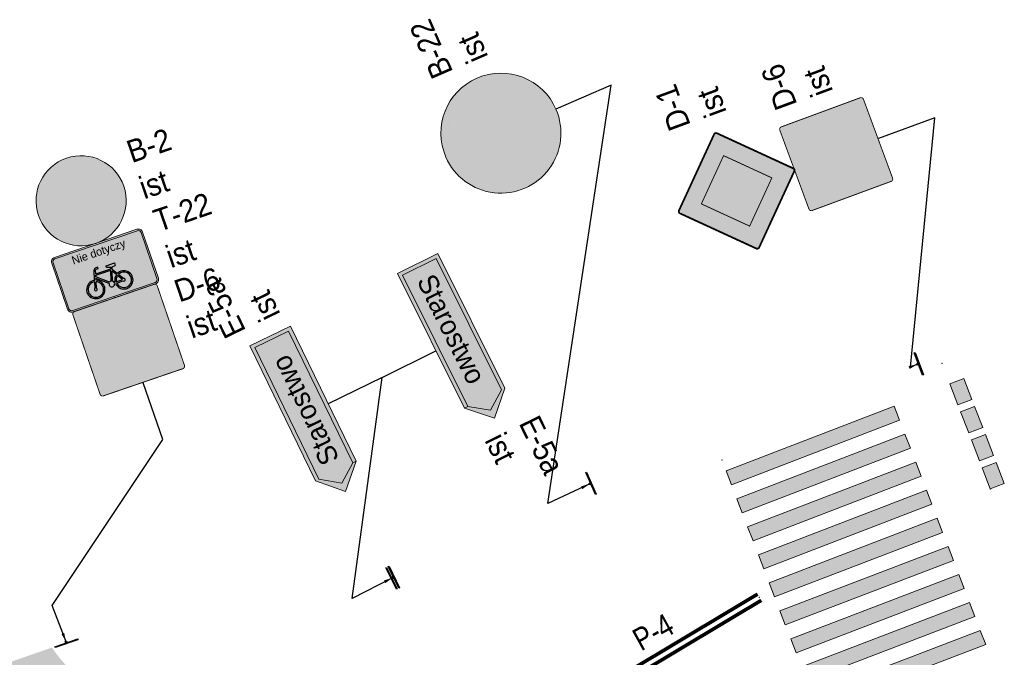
# Model space of a CAD drawing. Header units: metres. Extents: x 0 to 6473088, y 4 to 5822767.
# Tile 20 of 20: x 6473044 to 6473077, y 5822682 to 5822703. Entities that reach past the tile are written whole.
import ezdxf
from ezdxf.enums import TextEntityAlignment as Align

# ---------------------------------------------------------------- set-up
doc = ezdxf.new("R2010")
doc.units = ezdxf.units.M
doc.layers.add('MT IR - maty na przejazdy rowerowe', color=1, linetype='Continuous', transparency=0.5)
for name, color, linetype in [('MT IR - oznakowanie pionowe', 7, 'Continuous'), ('MT IR - oznakowanie poziome istniejące', 8, 'Continuous'), ('MT IR - oznakowanie poziome opisy', 7, 'Continuous'), ('MT IR - oznakowanie poziome projektowane', 150, 'Continuous'), ('zzz.gaHSDomyslna', 7, 'Continuous'), ('zzz.gaVSDodTekst', 7, 'Continuous'), ('zzz.gaVSDomyslna', 7, 'Continuous'), ('zzz.gaVSNazwa', 7, 'Continuous'), ('zzz.gaVSStan', 7, 'Continuous'), ('zzz.gaVSWielkość', 7, 'Continuous')]:
    doc.layers.add(name, color=color, linetype=linetype)
doc.styles.add('GA-ATR-TEXT', font='arial.ttf', dxfattribs={"width": 0.9})
doc.styles.add('GA-SIGN-TEXT', font='GA_OZ_PION.ttf')
doc.styles.add('MT - bold Arial', font='arialbd.ttf')
doc.styles.add('Opis poziomego', font='ARIALN.TTF')
doc.styles.get("Standard").update_dxf_attribs({"font": 'arial.ttf'})
doc.dimstyles.new('GA-LEADER', dxfattribs={"dimtxt": 1, "dimasz": 1, "dimexe": 1, "dimexo": 1, "dimgap": 1, "dimtad": 1, "dimtxsty": 'Standard', "dimcen": 1, "dimadec": 0, "dimazin": 0, "dimtfac": 1, "dimtmove": 0, "dimatfit": 3, "dimfxl": 1, "dimarcsym": 0})

# ---------------------------------------------------------------- blocks, each defined once
blk = doc.blocks.new('gaHSPos')
at = {"color": 0, "linetype": 'Continuous', "lineweight": 0}
blk.add_point((0, 0), dxfattribs=at)
blk = doc.blocks.new('*U33990')
at = {"layer": 'zzz.gaHSDomyslna'}
for points in [[(-2.867, 7.469), (-3.046, 7.935), (-8.644, 5.786), (-8.465, 5.32), (-2.867, 7.469)], [(-2.509, 6.535), (-2.688, 7.002), (-8.286, 4.853), (-8.107, 4.386), (-2.509, 6.535)], [(-2.15, 5.601), (-2.33, 6.068), (-7.927, 3.919), (-7.748, 3.452), (-2.15, 5.601)], [(-1.792, 4.668), (-1.971, 5.135), (-7.569, 2.986), (-7.39, 2.519), (-1.792, 4.668)], [(-1.434, 3.734), (-1.613, 4.201), (-7.211, 2.052), (-7.031, 1.585), (-1.434, 3.734)], [(-1.075, 2.801), (-1.254, 3.267), (-6.852, 1.119), (-6.673, 0.652), (-1.075, 2.801)], [(-0.717, 1.867), (-0.896, 2.334), (-6.494, 0.185), (-6.315, -0.282), (-0.717, 1.867)], [(-0.358, 0.934), (-0.538, 1.4), (-6.135, -0.749), (-5.956, -1.215), (-0.358, 0.934)], [(0, 0), (-0.179, 0.467), (-5.777, -1.682), (-5.598, -2.149), (0, 0)]]:
    blk.add_hatch(color=8, dxfattribs=at).paths.add_polyline_path(points)
at = {"layer": 'zzz.gaHSDomyslna', "color": 8, "linetype": 'Continuous', "lineweight": 0}
for points in [[(-2.867, 7.469), (-3.046, 7.935), (-8.644, 5.786), (-8.465, 5.32), (-2.867, 7.469)], [(-2.509, 6.535), (-2.688, 7.002), (-8.286, 4.853), (-8.107, 4.386), (-2.509, 6.535)], [(-2.15, 5.601), (-2.33, 6.068), (-7.927, 3.919), (-7.748, 3.452), (-2.15, 5.601)], [(-1.792, 4.668), (-1.971, 5.135), (-7.569, 2.986), (-7.39, 2.519), (-1.792, 4.668)], [(-1.434, 3.734), (-1.613, 4.201), (-7.211, 2.052), (-7.031, 1.585), (-1.434, 3.734)], [(-1.075, 2.801), (-1.254, 3.267), (-6.852, 1.119), (-6.673, 0.652), (-1.075, 2.801)], [(-0.717, 1.867), (-0.896, 2.334), (-6.494, 0.185), (-6.315, -0.282), (-0.717, 1.867)], [(-0.358, 0.934), (-0.538, 1.4), (-6.135, -0.749), (-5.956, -1.215), (-0.358, 0.934)], [(0, 0), (-0.179, 0.467), (-5.777, -1.682), (-5.598, -2.149), (0, 0)]]:
    blk.add_lwpolyline(points, close=True, dxfattribs=at)
at = {"layer": 'zzz.gaHSDomyslna', "color": 8}
for p in [(-8.782, 6.144), (-5.46, -2.507)]:
    blk.add_blockref('gaHSPos', p, dxfattribs=at)
blk = doc.blocks.new('zk.P-14')
at = {"linetype": 'Continuous', "lineweight": 0}
blk.add_hatch(color=0, dxfattribs=at).paths.add_polyline_path([(0.375, -0.5), (0.375, 0), (-0.375, 0), (-0.375, -0.5)])
at = {"color": 0, "linetype": 'Continuous', "lineweight": 0}
blk.add_lwpolyline([(-0.375, 0), (0.375, 0), (0.375, -0.5), (-0.375, -0.5), (-0.375, 0)], dxfattribs=at)
blk = doc.blocks.new('*U33991')
at = {"layer": 'zzz.gaHSDomyslna', "color": 8}
for p in [(-1.61, 4.185), (0, 0)]:
    blk.add_blockref('gaHSPos', p, dxfattribs=at)
at = {"layer": 'zzz.gaHSDomyslna', "color": 8, "rotation": 111.0428802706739}
for p in [(-1.212, 3.15), (-0.853, 2.217), (-0.494, 1.283), (-0.135, 0.35)]:
    blk.add_blockref('zk.P-14', p, dxfattribs=at)
blk = doc.blocks.new('*U33993')
at = {"layer": 'zzz.gaHSDomyslna', "color": 150}
for points in [[(-5.639, -3.238, 0.12, 0.12, 0), (-0.062, 0.103, 0.12, 0.12, 0)], [(-5.516, -3.444, 0.12, 0.12, 0), (0.062, -0.103, 0.12, 0.12, 0)]]:
    blk.add_lwpolyline(points, format="xyseb", dxfattribs=at)
at = {"color": 150}
for p in [(0, 0), (-5.578, -3.341)]:
    blk.add_blockref('gaHSPos', p, dxfattribs=at)
blk = doc.blocks.new('gaVSPos')
blk.add_point((0, 0))
blk = doc.blocks.new('gaVSTVcolumn0')
at = {"color": 0, "linetype": 'ByBlock', "lineweight": -2}
for p, q in [((-400, -30), (400, -30)), ((-400, -60), (-400, -30)), ((400, -60), (-400, -60)), ((400, -30), (400, -60))]:
    blk.add_line(p, q, dxfattribs=at)
blk.add_circle((0, 0), 30, dxfattribs=at)
blk = doc.blocks.new('gaVScolumn0')
at = {"color": 0, "linetype": 'ByBlock', "lineweight": -2}
blk.add_line((0, 0), (0, 400), dxfattribs=at)
at = {"color": 7, "style": 'GA-ATR-TEXT', "width": 0.9}
blk.add_attdef('X2', text='', height=150, dxfattribs=at).set_placement((-50, 0), align=Align.BOTTOM_RIGHT)
blk = doc.blocks.new('*U34037')
at = {"layer": 'zzz.gaVSDomyslna', "true_color": 0xffffff}
h = blk.add_hatch(color=7, dxfattribs=at)
edge = h.paths.add_edge_path()
edge.add_line((0, 0), (-290, 0))
edge.add_arc((-290, 30), 30, 179.99996, 270.00004, ccw=False)
edge.add_line((-320, 30), (-320, 354))
edge.add_arc((-290, 354), 30, 89.99996, 180.00004, ccw=False)
edge.add_line((-290, 384), (290, 384))
edge.add_arc((290, 354), 30, 359.99996, 90.00004, ccw=False)
edge.add_line((320, 354), (320, 30))
edge.add_arc((290, 30), 30, 269.99996, 0.00004, ccw=False)
edge.add_line((290, 0), (0, 0))
edge.add_line((0, 0), (0, 0))
at = {"layer": 'zzz.gaVSDomyslna', "true_color": 0x000000}
h = blk.add_hatch(color=18, dxfattribs=at)
edge = h.paths.add_edge_path()
edge.add_line((0, 0), (0, 10))
edge.add_line((0, 10), (290, 10))
edge.add_arc((290, 30), 20, 269.99996, 0.00004)
edge.add_line((310, 30), (310, 354))
edge.add_arc((290, 354), 20, 359.99996, 90.00004)
edge.add_line((290, 374), (-290, 374))
edge.add_arc((-290, 354), 20, 89.99996, 180.00004)
edge.add_line((-310, 354), (-310, 30))
edge.add_arc((-290, 30), 20, 179.99996, 270.00004)
edge.add_line((-290, 10), (0, 10))
edge.add_line((0, 10), (0, 0))
edge.add_line((0, 0), (-290, 0))
edge.add_arc((-290, 30), 30, 179.99996, 270.00004, ccw=False)
edge.add_line((-320, 30), (-320, 354))
edge.add_arc((-290, 354), 30, 89.99996, 180.00004, ccw=False)
edge.add_line((-290, 384), (290, 384))
edge.add_arc((290, 354), 30, 359.99996, 90.00004, ccw=False)
edge.add_line((320, 354), (320, 30))
edge.add_arc((290, 30), 30, 269.99996, 0.00004, ccw=False)
edge.add_line((290, 0), (0, 0))
edge.add_line((0, 0), (0, 0))
at = {"layer": 'zzz.gaVSDomyslna', "color": 7, "lineweight": 0, "true_color": 0xffffff}
blk.add_lwpolyline([(0, 0), (-290, 0, -0.414214), (-320, 30), (-320, 354, -0.414214), (-290, 384), (290, 384, -0.414214), (320, 354), (320, 30, -0.414214), (290, 0), (0, 0)], format="xyb", close=True, dxfattribs=at)
at = {"layer": 'zzz.gaVSDomyslna', "color": 18, "lineweight": 0, "true_color": 0x000000}
blk.add_lwpolyline([(0, 0), (0, 10), (290, 10, 0.414214), (310, 30), (310, 354, 0.414214), (290, 374), (-290, 374, 0.414214), (-310, 354), (-310, 30, 0.414214), (-290, 10), (0, 10), (0, 0), (-290, 0, -0.414214), (-320, 30), (-320, 354, -0.414214), (-290, 384), (290, 384, -0.414214), (320, 354), (320, 30, -0.414214), (290, 0), (0, 0)], format="xyb", close=True, dxfattribs=at)
blk = doc.blocks.new('*U34035')
at = {"layer": 'zzz.gaVSDomyslna', "linetype": 'ByBlock', "lineweight": -2, "true_color": 0x000000}
h = blk.add_hatch(color=18, dxfattribs=at)
h.paths.add_polyline_path([(127.059, 317.647), (31.3338, 317.647, 0.843718), (28.9108, 302.716), (73.9794, 287.693), (68.3693, 270), (-110.322, 270), (-98.5551, 310.733, -0.334944), (-89.3915, 317.647), (-63.5294, 317.647), (-63.5294, 333.529), (-89.3915, 333.529, 0.333495), (-113.791, 315.219), (-145.827, 204.325, 25.9615), (-130.569, 199.917), (-124.624, 220.493), (-4.6695, 117.276, 1.10824), (54.5796, 95.2941), (63.8353, 95.2941, 3.31928), (119.339, 194.932), (80.9116, 257.008), (90.0668, 285.882), (127.059, 285.882)])
h.paths.add_polyline_path([(63.3335, 254.118), (25.5496, 134.953, 0.167013), (5.6897, 129.315), (-119.776, 237.274), (-114.911, 254.118)], flags=16)
h.paths.add_polyline_path([(74.5847, 237.054), (105.835, 186.573, 0.219028), (63.8353, 111.176), (54.5796, 111.176, 0.191903), (40.6891, 130.153)], flags=16)
h.paths.add_polyline_path([(79.7735, 95.2941), (153.01, 95.2941, 1.76317), (166.277, 119.11), (127.729, 181.381, -3.23686)], flags=16)
h.paths.add_polyline_path([(114.224, 173.021), (152.509, 111.176), (79.7735, 111.176, -0.211684)], flags=16)
h.paths.add_polyline_path([(-150.25, 189.013), (-170.576, 118.653, 3.73205), (-155.318, 114.245), (-134.992, 184.605, -21.9545)], flags=16)
at = {"layer": 'zzz.gaVSDomyslna', "color": 18, "linetype": 'ByBlock', "lineweight": -2, "true_color": 0x000000}
for p, q in [((-63.5294, 333.529), (-89.3915, 333.529)), ((-63.5294, 317.647), (-63.5294, 333.529)), ((-145.827, 204.325), (-113.791, 315.219)), ((-119.776, 237.274), (-114.911, 254.118)), ((5.6897, 129.315), (-119.776, 237.274)), ((-114.911, 254.118), (63.3335, 254.118)), ((-110.322, 270), (-98.538, 310.792)), ((-110.322, 270), (68.3693, 270)), ((-89.3915, 317.647), (-63.5294, 317.647)), ((25.5496, 134.953), (63.3335, 254.118)), ((29.0309, 302.676), (73.9794, 287.693)), ((31.4604, 317.647), (127.059, 317.647)), ((40.6891, 130.153), (74.5847, 237.054)), ((68.3693, 270), (73.9794, 287.693)), ((105.835, 186.573), (74.5847, 237.054)), ((80.9116, 257.008), (90.0668, 285.882)), ((119.339, 194.932), (80.9116, 257.008)), ((90.0668, 285.882), (127.059, 285.882)), ((127.059, 317.647), (127.059, 285.882)), ((-170.576, 118.653), (-150.25, 189.013)), ((-155.318, 114.245), (-134.992, 184.605)), ((-130.569, 199.917), (-124.624, 220.493)), ((-4.6695, 117.276), (-124.624, 220.493)), ((54.5796, 111.176), (63.8353, 111.176)), ((79.7735, 111.176), (152.509, 111.176)), ((152.509, 111.176), (114.224, 173.021)), ((166.277, 119.11), (127.729, 181.381)), ((54.5796, 95.2941), (63.8353, 95.2941)), ((79.7735, 95.2941), (153.01, 95.2941))]:
    blk.add_line(p, q, dxfattribs=at)
for centre, radius, start, end in [((-89.3915, 308.118), 25.4118, 90.00021046, 164.00000153), ((-89.3915, 308.118), 9.5294, 90.00021046, 164.07162126), ((31.3971, 309.975), 7.6727, 89.52752028, 252.03783154), ((-166.765, 103.235), 103.235, 78.29812045, 69.47457041), ((-166.765, 103.235), 87.3529, 79.1025532, 68.67071062), ((-166.765, 103.235), 15.8824, 103.88641558, 43.88656175), ((23.8235, 103.235), 31.7647, 153.76640235, 345.52277131), ((23.8235, 103.235), 31.7647, 86.88503893, 124.81140722), ((23.8235, 103.235), 31.7647, 14.47749757, 57.93004379), ((166.765, 103.235), 103.235, 184.41162298, 117.34748602), ((166.765, 103.235), 103.235, 126.17103607, 175.58807294), ((166.765, 103.235), 87.3529, 185.21605573, 116.54362623), ((166.765, 103.235), 87.3529, 126.97546881, 174.78421315), ((166.765, 103.235), 15.8824, 209.99991811, 91.75976385)]:
    blk.add_arc(centre, radius, start, end, dxfattribs=at)
blk = doc.blocks.new('*U34036')
at = {"layer": 'zzz.gaVSDomyslna', "color": 18, "true_color": 0x000000, "xscale": 0.5925925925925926, "yscale": 0.5925925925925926}
blk.add_blockref('*U34035', (0, 32), dxfattribs=at)
at = {"layer": 'zzz.gaVSDomyslna', "color": 18, "true_color": 0x000000, "style": 'GA-SIGN-TEXT'}
blk.add_text('Nie dotyczy', height=54, dxfattribs=at).set_placement((0, 298), align=Align.CENTER)
blk = doc.blocks.new('*U34034')
at = {"layer": 'zzz.gaVSDomyslna'}
for name in ['*U34037', '*U34036']:
    blk.add_blockref(name, (0, 0), dxfattribs=at)
at = {"layer": 'zzz.gaVSDodTekst', "style": 'GA-ATR-TEXT', "width": 0.9}
blk.add_attdef('Addtext', text='', height=150, dxfattribs=at).set_placement((420, -115.5), align=Align.MIDDLE_LEFT)
at = {"layer": 'zzz.gaVSDomyslna', "style": 'MT - bold Arial', "flags": 1}
for tag in ['Width', 'Height', 'Position', 'Route', 'ItemNo', 'ID']:
    blk.add_attdef(tag, text='', height=1, dxfattribs=at).set_placement((0, 0), align=Align.MIDDLE_LEFT)
at = {"layer": 'zzz.gaVSNazwa', "style": 'GA-ATR-TEXT', "width": 0.9}
blk.add_attdef('Name', text='', height=150, dxfattribs=at).set_placement((420, 394.5), align=Align.MIDDLE_LEFT)
at = {"layer": 'zzz.gaVSStan', "style": 'GA-ATR-TEXT', "width": 0.9}
blk.add_attdef('State', text='', height=150, dxfattribs=at).set_placement((420, 139.5), align=Align.MIDDLE_LEFT)
at = {"layer": 'zzz.gaVSWielkość', "style": 'MT - bold Arial', "flags": 1}
blk.add_attdef('Size', text='', height=1, dxfattribs=at).set_placement((0, 0), align=Align.MIDDLE_LEFT)
blk = doc.blocks.new('*U34039')
at = {"layer": 'zzz.gaVSDomyslna', "true_color": 0x2e2e2e}
h = blk.add_hatch(color=250, dxfattribs=at)
edge = h.paths.add_edge_path()
edge.add_line((-280, 594), (280, 594))
edge.add_arc((280, 580), 14, 359.99973, 89.99994, ccw=False)
edge.add_line((294, 580), (294, 20))
edge.add_arc((280, 20), 14, 270.00009, 359.99973, ccw=False)
edge.add_line((280, 6), (-280, 6))
edge.add_arc((-280, 20), 14, 180.00015, 269.99979, ccw=False)
edge.add_line((-294, 20), (-294, 580))
edge.add_arc((-280, 580), 14, 89.99994, 180.00015, ccw=False)
blk = doc.blocks.new('*U34040')
at = {"layer": 'zzz.gaVSDomyslna', "color": 7, "lineweight": 0, "true_color": 0xffffff, "const_width": 6}
blk.add_lwpolyline([(280, 3), (-280, 3, -0.414214), (-297, 20), (-297, 580, -0.414214), (-280, 597), (280, 597, -0.414214), (297, 580), (297, 20, -0.414214), (280, 3, -1)], format="xyb", dxfattribs=at)
blk = doc.blocks.new('*U34041')
at = {"layer": 'zzz.gaVSDomyslna', "true_color": 0xffffff}
blk.add_hatch(color=7, dxfattribs=at).paths.add_polyline_path([(0, 484), (-279.438, 0), (279.438, 0)])
blk = doc.blocks.new('*U34042')
at = {"layer": 'zzz.gaVSDomyslna', "true_color": 0x000000}
h = blk.add_hatch(color=18, dxfattribs=at)
h.paths.add_polyline_path([(-24, 372, 1), (24, 372, 1)])
h.paths.add_polyline_path([(49.7297, 326.351), (0, 345), (-37.2973, 261.081), (-87.4155, 210.963), (-75.7601, 185.321), (-18.6486, 242.432), (-9.72973, 259.459), (0, 186.486), (-46.6216, 121.216), (-77.8378, 27.5676), (-112.5, 23.2348), (-112.5, 11.6777), (-51.0384, 0), (-18.6486, 102.568), (20.4993, 150.613), (90.969, 27.2907), (68.459, 9.13869), (68.459, 0), (93.2432, 0), (134.934, 23.8234), (57.3273, 171.982), (59.8365, 179.509), (49.7297, 223.784), (49.7297, 279.73), (74.5946, 247.095), (74.5946, 163.176), (99.4595, 177.162), (99.4595, 261.081)])
h.paths.add_polyline_path([(219.122, 83.9189), (111.876, 83.9189), (121.645, 65.2703), (228.446, 65.2703)])
h.paths.add_polyline_path([(50.0186, 83.9189), (-16.7151, 83.9189), (-22.6042, 65.2703), (60.675, 65.2703)], flags=17)
h.paths.add_polyline_path([(-66.917, 83.9189), (-219.122, 83.9189), (-228.446, 65.2703), (-73.1332, 65.2703)])
blk = doc.blocks.new('*U34044')
at = {"layer": 'zzz.gaVSDomyslna', "color": 7, "true_color": 0xffffff}
for name, p in [('*U34040', (0, 0)), ('*U34041', (0, 96))]:
    blk.add_blockref(name, p, dxfattribs=at)
at = {"layer": 'zzz.gaVSDomyslna', "color": 250, "true_color": 0x2e2e2e}
blk.add_blockref('*U34039', (0, 0), dxfattribs=at)
at = {"layer": 'zzz.gaVSDomyslna', "color": 18, "true_color": 0x000000}
blk.add_blockref('*U34042', (0, 108), dxfattribs=at)
blk = doc.blocks.new('*U34038')
at = {"layer": 'zzz.gaVSDomyslna'}
blk.add_blockref('*U34044', (0, 0), dxfattribs=at)
at = {"layer": 'zzz.gaVSDodTekst', "style": 'GA-ATR-TEXT', "width": 0.9}
blk.add_attdef('Addtext', text='', height=150, dxfattribs=at).set_placement((400, -7.5), align=Align.MIDDLE_LEFT)
at = {"layer": 'zzz.gaVSDomyslna', "style": 'MT - bold Arial', "flags": 1}
for tag in ['Width', 'Height', 'Position', 'Route', 'ItemNo', 'ID']:
    blk.add_attdef(tag, text='', height=1, dxfattribs=at).set_placement((0, 0), align=Align.MIDDLE_LEFT)
at = {"layer": 'zzz.gaVSNazwa', "style": 'GA-ATR-TEXT', "width": 0.9}
blk.add_attdef('Name', text='', height=150, dxfattribs=at).set_placement((400, 502.5), align=Align.MIDDLE_LEFT)
at = {"layer": 'zzz.gaVSStan', "style": 'GA-ATR-TEXT', "width": 0.9}
blk.add_attdef('State', text='', height=150, dxfattribs=at).set_placement((400, 247.5), align=Align.MIDDLE_LEFT)
at = {"layer": 'zzz.gaVSWielkość', "style": 'MT - bold Arial', "flags": 1}
blk.add_attdef('Size', text='', height=1, dxfattribs=at).set_placement((0, 0), align=Align.MIDDLE_LEFT)
blk = doc.blocks.new('*U34046')
at = {"layer": 'zzz.gaVSDomyslna', "linetype": 'ByBlock', "lineweight": -2, "true_color": 0x4c4c4c}
h = blk.add_hatch(color=251, dxfattribs=at)
h.paths.add_polyline_path([(-400, 400, 1), (400, 400, 1)])
h.paths.add_polyline_path([(320, 400, -1), (-320, 400, -1)], flags=16)
at = {"layer": 'zzz.gaVSDomyslna', "color": 251, "lineweight": 0, "true_color": 0x4c4c4c}
blk.add_lwpolyline([(0, 800, -1), (0, 0, -1), (0, 800, -2.58748)], format="xyb", dxfattribs=at)
blk = doc.blocks.new('*U34047')
at = {"layer": 'zzz.gaVSDomyslna', "true_color": 0x4c4c4c}
blk.add_hatch(color=251, dxfattribs=at).paths.add_polyline_path([(320, 400, 1), (-320, 400, 1)])
blk = doc.blocks.new('*U34048')
at = {"layer": 'zzz.gaVSDomyslna', "true_color": 0xffffff}
blk.add_hatch(color=7, dxfattribs=at).paths.add_polyline_path([(345.832, 500), (-345.832, 500, 0.141677), (-345.832, 300), (345.832, 300, 0.141677)])
blk = doc.blocks.new('*U34050')
at = {"layer": 'zzz.gaVSDomyslna', "color": 251, "true_color": 0x4c4c4c, "xscale": 0.75, "yscale": 0.75}
for name in ['*U34046', '*U34047']:
    blk.add_blockref(name, (0, 0), dxfattribs=at)
at = {"layer": 'zzz.gaVSDomyslna', "color": 7, "true_color": 0xffffff, "xscale": 0.75, "yscale": 0.75}
blk.add_blockref('*U34048', (0, 0), dxfattribs=at)
blk = doc.blocks.new('*U34045')
at = {"layer": 'zzz.gaVSDomyslna'}
blk.add_blockref('*U34050', (0, 0), dxfattribs=at)
at = {"layer": 'zzz.gaVSDodTekst', "style": 'GA-ATR-TEXT', "width": 0.9}
blk.add_attdef('Addtext', text='', height=150, dxfattribs=at).set_placement((400, -7.5), align=Align.MIDDLE_LEFT)
at = {"layer": 'zzz.gaVSDomyslna', "style": 'MT - bold Arial', "flags": 1}
for tag in ['Width', 'Height', 'Position', 'Route', 'ItemNo', 'ID']:
    blk.add_attdef(tag, text='', height=1, dxfattribs=at).set_placement((0, 0), align=Align.MIDDLE_LEFT)
at = {"layer": 'zzz.gaVSNazwa', "style": 'GA-ATR-TEXT', "width": 0.9}
blk.add_attdef('Name', text='', height=150, dxfattribs=at).set_placement((400, 502.5), align=Align.MIDDLE_LEFT)
at = {"layer": 'zzz.gaVSStan', "style": 'GA-ATR-TEXT', "width": 0.9}
blk.add_attdef('State', text='', height=150, dxfattribs=at).set_placement((400, 247.5), align=Align.MIDDLE_LEFT)
at = {"layer": 'zzz.gaVSWielkość', "style": 'MT - bold Arial', "flags": 1}
blk.add_attdef('Size', text='', height=1, dxfattribs=at).set_placement((0, 0), align=Align.MIDDLE_LEFT)
blk = doc.blocks.new('*U34052')
at = {"layer": 'zzz.gaVSDomyslna', "linetype": 'ByBlock', "lineweight": -2, "true_color": 0x4c4c4c}
h = blk.add_hatch(color=251, dxfattribs=at)
h.paths.add_polyline_path([(-400, 400, 1), (400, 400, 1)])
h.paths.add_polyline_path([(320, 400, -1), (-320, 400, -1)], flags=16)
at = {"layer": 'zzz.gaVSDomyslna', "color": 251, "lineweight": 0, "true_color": 0x4c4c4c}
blk.add_lwpolyline([(0, 800, -1), (0, 0, -1), (0, 800, -2.58748)], format="xyb", dxfattribs=at)
blk = doc.blocks.new('*U34053')
at = {"layer": 'zzz.gaVSDomyslna', "true_color": 0xffffff}
blk.add_hatch(color=7, dxfattribs=at).paths.add_polyline_path([(320, 400, 1), (-320, 400, 1)])
blk = doc.blocks.new('*U34054')
at = {"layer": 'zzz.gaVSDomyslna', "true_color": 0x000000}
blk.add_hatch(color=18, dxfattribs=at).paths.add_polyline_path([(-100, 480), (140, 480), (140, 520), (260, 440), (140, 360), (140, 400), (-60, 400, 0.414214), (-100, 360), (-100, 160), (-180, 160), (-180, 400, -0.414214)])
blk = doc.blocks.new('*U34055')
at = {"layer": 'zzz.gaVSDomyslna', "true_color": 0x4c4c4c}
blk.add_hatch(color=251, dxfattribs=at).paths.add_polyline_path([(-246.491, 604.064, -0.0469785), (-204.064, 646.491), (246.491, 195.936, -0.0469785), (204.064, 153.509)])
blk = doc.blocks.new('*U34057')
at = {"layer": 'zzz.gaVSDomyslna', "color": 251, "true_color": 0x4c4c4c}
for name in ['*U34052', '*U34055']:
    blk.add_blockref(name, (0, 0), dxfattribs=at)
at = {"layer": 'zzz.gaVSDomyslna', "color": 7, "true_color": 0xffffff}
blk.add_blockref('*U34053', (0, 0), dxfattribs=at)
at = {"layer": 'zzz.gaVSDomyslna', "color": 18, "true_color": 0x000000}
blk.add_blockref('*U34054', (0, 0), dxfattribs=at)
blk = doc.blocks.new('*U34051')
at = {"layer": 'zzz.gaVSDomyslna'}
blk.add_blockref('*U34057', (0, 0), dxfattribs=at)
at = {"layer": 'zzz.gaVSDodTekst', "style": 'GA-ATR-TEXT', "width": 0.9}
blk.add_attdef('Addtext', text='', height=150, dxfattribs=at).set_placement((500, 92.5), align=Align.MIDDLE_LEFT)
at = {"layer": 'zzz.gaVSDomyslna', "style": 'MT - bold Arial', "flags": 1}
for tag in ['Width', 'Height', 'Position', 'Route', 'ItemNo', 'ID']:
    blk.add_attdef(tag, text='', height=1, dxfattribs=at).set_placement((0, 0), align=Align.MIDDLE_LEFT)
at = {"layer": 'zzz.gaVSNazwa', "style": 'GA-ATR-TEXT', "width": 0.9}
blk.add_attdef('Name', text='', height=150, dxfattribs=at).set_placement((500, 602.5), align=Align.MIDDLE_LEFT)
at = {"layer": 'zzz.gaVSStan', "style": 'GA-ATR-TEXT', "width": 0.9}
blk.add_attdef('State', text='', height=150, dxfattribs=at).set_placement((500, 347.5), align=Align.MIDDLE_LEFT)
at = {"layer": 'zzz.gaVSWielkość', "style": 'MT - bold Arial', "flags": 1}
blk.add_attdef('Size', text='', height=1, dxfattribs=at).set_placement((0, 0), align=Align.MIDDLE_LEFT)
blk = doc.blocks.new('*U34060')
at = {"layer": 'zzz.gaVSDomyslna', "true_color": 0xffffff}
blk.add_hatch(color=7, dxfattribs=at).paths.add_polyline_path([(575.75, 0), (575.75, 300), (-425.75, 300), (-575.75, 150), (-425.75, 0)])
at = {"layer": 'zzz.gaVSDomyslna', "true_color": 0x2e2e2e}
blk.add_hatch(color=250, dxfattribs=at).paths.add_polyline_path([(-425.75, 25), (-515.75, 150), (-425.75, 275), (550.75, 275), (550.75, 25), (-425.75, 25), (-425.75, 0), (575.75, 0), (575.75, 300), (-425.75, 300), (-575.75, 150), (-425.75, 0)])
at = {"layer": 'zzz.gaVSDomyslna', "color": 7, "lineweight": 0, "true_color": 0xffffff}
blk.add_lwpolyline([(575.75, 0), (575.75, 300), (-425.75, 300), (-575.75, 150), (-425.75, 0)], close=True, dxfattribs=at)
at = {"layer": 'zzz.gaVSDomyslna', "color": 250, "lineweight": 0, "true_color": 0x2e2e2e}
blk.add_lwpolyline([(-425.75, 25), (-515.75, 150), (-425.75, 275), (550.75, 275), (550.75, 25), (-425.75, 25), (-425.75, 0), (575.75, 0), (575.75, 300), (-425.75, 300), (-575.75, 150), (-425.75, 0)], close=True, dxfattribs=at)
at = {"layer": 'zzz.gaVSDomyslna', "color": 7, "lineweight": 0}
blk.add_lwpolyline([(-425.75, 0), (575.75, 0), (575.75, 300), (-425.75, 300), (-575.75, 150), (-425.75, 0)], dxfattribs=at)
blk = doc.blocks.new('*U34059')
at = {"layer": 'zzz.gaVSDomyslna', "color": 250, "true_color": 0x2e2e2e, "style": 'GA-SIGN-TEXT'}
blk.add_text('Starostwo', height=132, dxfattribs=at).set_placement((-364.25, 91))
blk = doc.blocks.new('*U34058')
at = {"layer": 'zzz.gaVSDomyslna'}
for name in ['*U34060', '*U34059']:
    blk.add_blockref(name, (0, 0), dxfattribs=at)
at = {"layer": 'zzz.gaVSDodTekst', "style": 'GA-ATR-TEXT', "width": 0.9}
blk.add_attdef('Addtext', text='', height=150, dxfattribs=at).set_placement((675.75, -157.5), align=Align.MIDDLE_LEFT)
at = {"layer": 'zzz.gaVSDomyslna', "style": 'MT - bold Arial', "flags": 1}
for tag in ['Width', 'Height', 'Position', 'Route', 'ItemNo', 'ID']:
    blk.add_attdef(tag, text='', height=1, dxfattribs=at).set_placement((0, 0), align=Align.MIDDLE_LEFT)
at = {"layer": 'zzz.gaVSNazwa', "style": 'GA-ATR-TEXT', "width": 0.9}
blk.add_attdef('Name', text='', height=150, dxfattribs=at).set_placement((675.75, 352.5), align=Align.MIDDLE_LEFT)
at = {"layer": 'zzz.gaVSStan', "style": 'GA-ATR-TEXT', "width": 0.9}
blk.add_attdef('State', text='', height=150, dxfattribs=at).set_placement((675.75, 97.5), align=Align.MIDDLE_LEFT)
at = {"layer": 'zzz.gaVSWielkość', "style": 'MT - bold Arial', "flags": 1}
blk.add_attdef('Size', text='', height=1, dxfattribs=at).set_placement((0, 0), align=Align.MIDDLE_LEFT)
blk = doc.blocks.new('*U34062')
at = {"layer": 'zzz.gaVSDomyslna', "true_color": 0x2e2e2e}
h = blk.add_hatch(color=250, dxfattribs=at)
edge = h.paths.add_edge_path()
edge.add_line((-280, 594), (280, 594))
edge.add_arc((280, 580), 14, 359.99973, 89.99994, ccw=False)
edge.add_line((294, 580), (294, 20))
edge.add_arc((280, 20), 14, 270.00009, 359.99973, ccw=False)
edge.add_line((280, 6), (-280, 6))
edge.add_arc((-280, 20), 14, 180.00015, 269.99979, ccw=False)
edge.add_line((-294, 20), (-294, 580))
edge.add_arc((-280, 580), 14, 89.99994, 180.00015, ccw=False)
blk = doc.blocks.new('*U34063')
at = {"layer": 'zzz.gaVSDomyslna', "color": 7, "lineweight": 0, "true_color": 0xffffff, "const_width": 6}
blk.add_lwpolyline([(280, 3), (-280, 3, -0.414214), (-297, 20), (-297, 580, -0.414214), (-280, 597), (280, 597, -0.414214), (297, 580), (297, 20, -0.414214), (280, 3, -1)], format="xyb", dxfattribs=at)
blk = doc.blocks.new('*U34064')
at = {"layer": 'zzz.gaVSDomyslna', "true_color": 0xffffff}
blk.add_hatch(color=7, dxfattribs=at).paths.add_polyline_path([(0, 484), (-279.438, 0), (279.438, 0)])
blk = doc.blocks.new('*U34065')
at = {"layer": 'zzz.gaVSDomyslna', "true_color": 0x000000}
h = blk.add_hatch(color=18, dxfattribs=at)
h.paths.add_polyline_path([(-24, 372, 1), (24, 372, 1)])
h.paths.add_polyline_path([(49.7297, 326.351), (0, 345), (-37.2973, 261.081), (-87.4155, 210.963), (-75.7601, 185.321), (-18.6486, 242.432), (-9.72973, 259.459), (0, 186.486), (-46.6216, 121.216), (-77.8378, 27.5676), (-112.5, 23.2348), (-112.5, 11.6777), (-51.0384, 0), (-18.6486, 102.568), (20.4993, 150.613), (90.969, 27.2907), (68.459, 9.13869), (68.459, 0), (93.2432, 0), (134.934, 23.8234), (57.3273, 171.982), (59.8365, 179.509), (49.7297, 223.784), (49.7297, 279.73), (74.5946, 247.095), (74.5946, 163.176), (99.4595, 177.162), (99.4595, 261.081)])
h.paths.add_polyline_path([(219.122, 83.9189), (111.876, 83.9189), (121.645, 65.2703), (228.446, 65.2703)])
h.paths.add_polyline_path([(50.0186, 83.9189), (-16.7151, 83.9189), (-22.6042, 65.2703), (60.675, 65.2703)], flags=17)
h.paths.add_polyline_path([(-66.917, 83.9189), (-219.122, 83.9189), (-228.446, 65.2703), (-73.1332, 65.2703)])
blk = doc.blocks.new('*U34067')
at = {"layer": 'zzz.gaVSDomyslna', "color": 7, "true_color": 0xffffff}
for name, p in [('*U34063', (0, 0)), ('*U34064', (0, 96))]:
    blk.add_blockref(name, p, dxfattribs=at)
at = {"layer": 'zzz.gaVSDomyslna', "color": 250, "true_color": 0x2e2e2e}
blk.add_blockref('*U34062', (0, 0), dxfattribs=at)
at = {"layer": 'zzz.gaVSDomyslna', "color": 18, "true_color": 0x000000}
blk.add_blockref('*U34065', (0, 108), dxfattribs=at)
blk = doc.blocks.new('*U34061')
at = {"layer": 'zzz.gaVSDomyslna'}
blk.add_blockref('*U34067', (0, 0), dxfattribs=at)
at = {"layer": 'zzz.gaVSDodTekst', "style": 'GA-ATR-TEXT', "width": 0.9}
blk.add_attdef('Addtext', text='', height=150, dxfattribs=at).set_placement((400, -7.5), align=Align.MIDDLE_LEFT)
at = {"layer": 'zzz.gaVSDomyslna', "style": 'MT - bold Arial', "flags": 1}
for tag in ['Width', 'Height', 'Position', 'Route', 'ItemNo', 'ID']:
    blk.add_attdef(tag, text='', height=1, dxfattribs=at).set_placement((0, 0), align=Align.MIDDLE_LEFT)
at = {"layer": 'zzz.gaVSNazwa', "style": 'GA-ATR-TEXT', "width": 0.9}
blk.add_attdef('Name', text='', height=150, dxfattribs=at).set_placement((400, 502.5), align=Align.MIDDLE_LEFT)
at = {"layer": 'zzz.gaVSStan', "style": 'GA-ATR-TEXT', "width": 0.9}
blk.add_attdef('State', text='', height=150, dxfattribs=at).set_placement((400, 247.5), align=Align.MIDDLE_LEFT)
at = {"layer": 'zzz.gaVSWielkość', "style": 'MT - bold Arial', "flags": 1}
blk.add_attdef('Size', text='', height=1, dxfattribs=at).set_placement((0, 0), align=Align.MIDDLE_LEFT)
blk = doc.blocks.new('*U34069')
at = {"layer": 'zzz.gaVSDomyslna', "true_color": 0xffffff}
blk.add_hatch(color=7, dxfattribs=at).paths.add_polyline_path([(401.637, 404.323, 0.414214), (401.637, 415.637), (5.65685, 811.616, 0.414214), (-5.65685, 811.616), (-401.637, 415.637, 0.414214), (-401.637, 404.323), (-5.65685, 8.34315, 0.414214), (5.65685, 8.34315)])
blk = doc.blocks.new('*U34070')
at = {"layer": 'zzz.gaVSDomyslna', "true_color": 0xe2e2e2}
blk.add_hatch(color=254, dxfattribs=at).paths.add_polyline_path([(0, 656.053), (-246.073, 409.98), (0, 163.907), (246.073, 409.98)])
blk = doc.blocks.new('*U34071')
at = {"layer": 'zzz.gaVSDomyslna', "color": 18, "lineweight": 0, "true_color": 0x000000, "const_width": 12}
blk.add_lwpolyline([(-405.879, 400.08), (-9.89949, 4.10051, 0.414214), (9.89949, 4.10051), (405.879, 400.08, 0.414214), (405.879, 419.879), (9.89949, 815.859, 0.414214), (-9.89949, 815.859), (-405.879, 419.879, 0.414214), (-405.879, 400.08, 17.1896)], format="xyb", dxfattribs=at)
at = {"layer": 'zzz.gaVSDomyslna', "color": 18, "lineweight": 0, "true_color": 0x000000, "const_width": 6}
blk.add_lwpolyline([(-157.997, 317.661), (0, 159.664), (250.316, 409.98), (0, 660.296), (-250.316, 409.98)], close=True, dxfattribs=at)
blk = doc.blocks.new('*U34073')
at = {"layer": 'zzz.gaVSDomyslna', "color": 18, "true_color": 0x000000}
blk.add_blockref('*U34071', (0, 0), dxfattribs=at)
at = {"layer": 'zzz.gaVSDomyslna', "color": 7, "true_color": 0xffffff}
blk.add_blockref('*U34069', (0, 0), dxfattribs=at)
at = {"layer": 'zzz.gaVSDomyslna', "color": 254, "true_color": 0xe2e2e2}
blk.add_blockref('*U34070', (0, 0), dxfattribs=at)
blk = doc.blocks.new('*U34068')
at = {"layer": 'zzz.gaVSDomyslna'}
blk.add_blockref('*U34073', (0, 0), dxfattribs=at)
at = {"layer": 'zzz.gaVSDodTekst', "style": 'GA-ATR-TEXT', "width": 0.9}
blk.add_attdef('Addtext', text='', height=150, dxfattribs=at).set_placement((516, 108.5), align=Align.MIDDLE_LEFT)
at = {"layer": 'zzz.gaVSDomyslna', "style": 'MT - bold Arial', "flags": 1}
for tag in ['Width', 'Height', 'Position', 'Route', 'ItemNo', 'ID']:
    blk.add_attdef(tag, text='', height=1, dxfattribs=at).set_placement((0, 0), align=Align.MIDDLE_LEFT)
at = {"layer": 'zzz.gaVSNazwa', "style": 'GA-ATR-TEXT', "width": 0.9}
blk.add_attdef('Name', text='', height=150, dxfattribs=at).set_placement((516, 618.5), align=Align.MIDDLE_LEFT)
at = {"layer": 'zzz.gaVSStan', "style": 'GA-ATR-TEXT', "width": 0.9}
blk.add_attdef('State', text='', height=150, dxfattribs=at).set_placement((516, 363.5), align=Align.MIDDLE_LEFT)
at = {"layer": 'zzz.gaVSWielkość', "style": 'MT - bold Arial', "flags": 1}
blk.add_attdef('Size', text='', height=1, dxfattribs=at).set_placement((0, 0), align=Align.MIDDLE_LEFT)
blk = doc.blocks.new('*U34251')
at = {"layer": 'zzz.gaVSDomyslna', "true_color": 0xffffff}
blk.add_hatch(color=7, dxfattribs=at).paths.add_polyline_path([(-575.75, 0), (-575.75, 300), (425.75, 300), (575.75, 150), (425.75, 0)])
at = {"layer": 'zzz.gaVSDomyslna', "true_color": 0x2e2e2e}
blk.add_hatch(color=250, dxfattribs=at).paths.add_polyline_path([(425.75, 25), (515.75, 150), (425.75, 275), (-550.75, 275), (-550.75, 25), (425.75, 25), (425.75, 0), (-575.75, 0), (-575.75, 300), (425.75, 300), (575.75, 150), (425.75, 0)])
at = {"layer": 'zzz.gaVSDomyslna', "color": 7, "lineweight": 0, "true_color": 0xffffff}
blk.add_lwpolyline([(-575.75, 0), (-575.75, 300), (425.75, 300), (575.75, 150), (425.75, 0)], close=True, dxfattribs=at)
at = {"layer": 'zzz.gaVSDomyslna', "color": 250, "lineweight": 0, "true_color": 0x2e2e2e}
blk.add_lwpolyline([(425.75, 25), (515.75, 150), (425.75, 275), (-550.75, 275), (-550.75, 25), (425.75, 25), (425.75, 0), (-575.75, 0), (-575.75, 300), (425.75, 300), (575.75, 150), (425.75, 0)], close=True, dxfattribs=at)
at = {"layer": 'zzz.gaVSDomyslna', "color": 7, "lineweight": 0}
blk.add_lwpolyline([(425.75, 0), (-575.75, 0), (-575.75, 300), (425.75, 300), (575.75, 150), (425.75, 0)], dxfattribs=at)
blk = doc.blocks.new('*U34250')
at = {"layer": 'zzz.gaVSDomyslna', "color": 250, "true_color": 0x2e2e2e, "style": 'GA-SIGN-TEXT'}
blk.add_text('Starostwo', height=132, dxfattribs=at).set_placement((-477.25, 91))
blk = doc.blocks.new('*U34249')
at = {"layer": 'zzz.gaVSDomyslna'}
for name in ['*U34251', '*U34250']:
    blk.add_blockref(name, (0, 0), dxfattribs=at)
at = {"layer": 'zzz.gaVSDodTekst', "style": 'GA-ATR-TEXT', "width": 0.9}
blk.add_attdef('Addtext', text='', height=150, dxfattribs=at).set_placement((675.75, -157.5), align=Align.MIDDLE_LEFT)
at = {"layer": 'zzz.gaVSDomyslna', "style": 'MT - bold Arial', "flags": 1}
for tag in ['Width', 'Height', 'Position', 'Route', 'ItemNo', 'ID']:
    blk.add_attdef(tag, text='', height=1, dxfattribs=at).set_placement((0, 0), align=Align.MIDDLE_LEFT)
at = {"layer": 'zzz.gaVSNazwa', "style": 'GA-ATR-TEXT', "width": 0.9}
blk.add_attdef('Name', text='', height=150, dxfattribs=at).set_placement((675.75, 352.5), align=Align.MIDDLE_LEFT)
at = {"layer": 'zzz.gaVSStan', "style": 'GA-ATR-TEXT', "width": 0.9}
blk.add_attdef('State', text='', height=150, dxfattribs=at).set_placement((675.75, 97.5), align=Align.MIDDLE_LEFT)
at = {"layer": 'zzz.gaVSWielkość', "style": 'MT - bold Arial', "flags": 1}
blk.add_attdef('Size', text='', height=1, dxfattribs=at).set_placement((0, 0), align=Align.MIDDLE_LEFT)

msp = doc.modelspace()

# ---------------------------------------------------------------- hatches: boundary and pattern name
at = {"layer": 'MT IR - maty na przejazdy rowerowe'}
h = msp.add_hatch(color=256, dxfattribs=at)
h.dxf.hatch_style = 1
edge = h.paths.add_edge_path()
edge.add_line((6473044.822, 5822677.12), (6473043.031, 5822681.334))
edge.add_line((6473043.031, 5822681.334), (6473045.009, 5822682.022))
edge.add_arc((6473048.462, 5822684.295), 4.134, 213.3587, 262.0785)
edge.add_line((6473047.892, 5822680.2), (6473049.636, 5822679.941))
edge.add_line((6473049.636, 5822679.941), (6473044.822, 5822677.12))

# ---------------------------------------------------------------- block references
at = {"layer": 'MT IR - oznakowanie pionowe', "xscale": 0.005, "yscale": 0.005}
for name, p, rotation, values in [('*U34051', (6473061.794, 5822699.96), 113.4983552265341, {'Name': 'B-22', 'State': 'ist'}), ('*U34061', (6473072.532, 5822698.983), 110.2654869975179, {'Name': 'D-6', 'State': 'ist'}), ('*U34068', (6473069.732, 5822697.949), 110.2656974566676, {'Name': 'D-1', 'State': 'ist'}), ('*U34045', (6473046.467, 5822695.49), 18.88608737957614, {'Name': 'B-2', 'State': 'ist'}), ('*U34034', (6473047.088, 5822693.673), 18.88608737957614, {'Name': 'T-22', 'State': 'ist'}), ('*U34249', (6473057.798, 5822691.906), 296.3812611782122, {'Name': 'E-5a', 'State': 'ist'}), ('*U34038', (6473048.05, 5822690.847), 18.88587692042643, {'Name': 'D-6', 'State': 'ist'}), ('*U34058', (6473054.207, 5822690.144), 115.9062975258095, {'Name': 'E-5a', 'State': 'ist'})]:
    msp.add_blockref(name, p, dxfattribs=dict(at, rotation=rotation)).add_auto_attribs(values)
at = {"layer": 'MT IR - oznakowanie pionowe'}
for name, p, xscale, yscale, rotation in [('gaVScolumn0', (6473063.628, 5822700.757), 0.005, 0.005, 113.4985656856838), ('gaVScolumn0', (6473074.409, 5822699.676), 0.005, 0.005, 110.2656974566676), ('gaVScolumn0', (6473056.006, 5822691.018), 0.005, 0.005, 296.3814716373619), ('gaVSTVcolumn0', (6473073.834, 5822691.46), 0.001, 0.001, 110.2656974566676), ('gaVScolumn0', (6473056.006, 5822691.018), 0.005, 0.005, 115.9065079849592), ('gaVScolumn0', (6473048.698, 5822688.955), 0.005, 0.005, 18.88608737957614), ('gaVSTVcolumn0', (6473062.92, 5822687.473), 0.001, 0.001, 113.4985656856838), ('gaVSTVcolumn0', (6473056.355, 5822684.349), 0.001, 0.001, 296.3814716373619), ('gaVSTVcolumn0', (6473056.355, 5822684.349), 0.001, 0.001, 115.9065079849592), ('gaVSTVcolumn0', (6473045.478, 5822682.209), 0.001, 0.001, 18.88608737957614)]:
    msp.add_blockref(name, p, dxfattribs=dict(at, xscale=xscale, yscale=yscale, rotation=rotation))
for p, rotation in [((6473073.834, 5822691.46), 110.2656974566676), ((6473062.92, 5822687.473), 113.4985656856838), ((6473056.355, 5822684.349), 115.9065079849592), ((6473056.355, 5822684.349), 296.3814716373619), ((6473045.478, 5822682.209), 18.88608737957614)]:
    msp.add_blockref('gaVSPos', p, dxfattribs=dict(at, rotation=rotation))
at = {"layer": 'MT IR - oznakowanie poziome istniejące'}
for name, p in [('*U33991', (6473076.256, 5822687.306)), ('*U33990', (6473076.103, 5822682.127))]:
    msp.add_blockref(name, p, dxfattribs=at)
at = {"layer": 'MT IR - oznakowanie poziome projektowane'}
msp.add_blockref('*U33993', (6473068.569, 5822683.698), dxfattribs=at)

# ---------------------------------------------------------------- leaders
at = {"layer": 'MT IR - oznakowanie pionowe'}
for points in [[(6473062.92, 5822687.473), (6473061.525, 5822686.82), (6473063.628, 5822700.757)], [(6473073.834, 5822691.46), (6473073.598, 5822691.369), (6473074.409, 5822699.676)], [(6473056.355, 5822684.349), (6473055.004, 5822683.651), (6473056.006, 5822691.018)], [(6473056.355, 5822684.349), (6473055.004, 5822683.651), (6473056.006, 5822691.018)], [(6473045.478, 5822682.209), (6473045.018, 5822683.418), (6473048.698, 5822688.955)]]:
    msp.add_leader(points, dimstyle='GA-LEADER', override={"dimasz": 0.3}, dxfattribs=at)

# ---------------------------------------------------------------- next in the draw order: texts
at = {"layer": 'MT IR - oznakowanie poziome opisy', "insert": (6473064.264, 5822682.545), "char_height": 0.75, "width": 1.82078, "attachment_point": 1, "rotation": 28.908, "style": 'Opis poziomego', "bg_fill": 3, "box_fill_scale": 1, "bg_fill_color": 1, "bg_fill_transparency": 0}
msp.add_mtext('P-4', dxfattribs=at)

doc.saveas('drawing.dxf')
